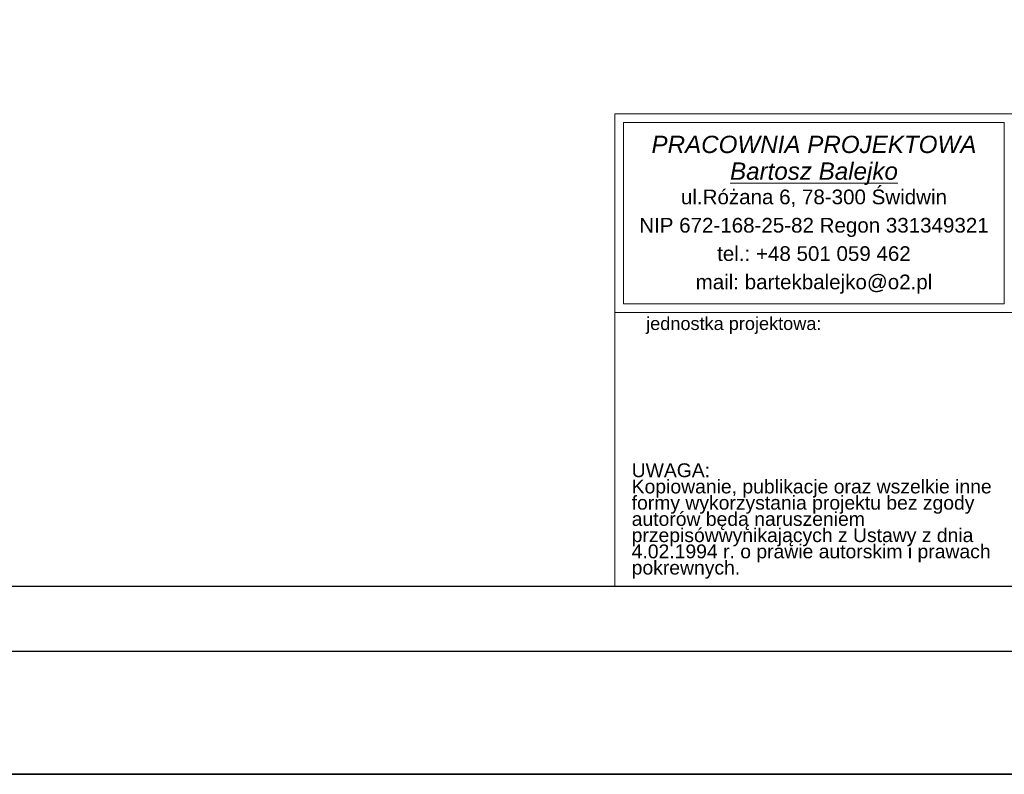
# Model space of a CAD drawing. Header units: metres. Extents: x 5550977 to 5551430, y 5960597 to 5960782.
# Tile 9 of 17: x 5551296 to 5551356, y 5960597 to 5960643. Entities that reach past the tile are written whole.
import ezdxf

# ---------------------------------------------------------------- set-up
doc = ezdxf.new("R2010")
doc.units = ezdxf.units.M
doc.header["$MEASUREMENT"] = 0
doc.layers.add('$ IE Tabela', color=7, linetype='CONTINUOUS')
doc.layers.add('$ MP tabelki', color=7, linetype='CONTINUOUS')
for name, color, linetype, lineweight in [('$ IE_Instalacje_Elektryczne', 1, 'CONTINUOUS', 30), ('ARCH TABELA_Nr_Pióra__21', 8, 'CONTINUOUS', 13), ('ARCH TABELA_Nr_Pióra__7', 8, 'CONTINUOUS', 13)]:
    doc.layers.add(name, color=color, linetype=linetype, lineweight=lineweight)
doc.styles.add('GENERATED_STYLE_7', font='arial.ttf')
doc.styles.add('GENERATED_STYLE_9', font='ariali.ttf')

# ---------------------------------------------------------------- blocks, each defined once
blk = doc.blocks.new('a3eee')
at = {"layer": '$ IE Tabela', "color": 7, "lineweight": 30}
for p, q in [((19890.8, 1286.8), (23840.8, 1286.8)), ((19730.8, 1206.8), (23930.8, 1206.8))]:
    blk.add_line(p, q, dxfattribs=at)

msp = doc.modelspace()

# ---------------------------------------------------------------- linework, layer by layer
at = {"layer": '$ IE_Instalacje_Elektryczne', "color": 1, "lineweight": 35}
msp.add_lwpolyline([(5550976.587, 5960764.192), (5551430.049, 5960764.192), (5551430.049, 5960596.763), (5550976.587, 5960596.763)], close=True, dxfattribs=at)
at = {"layer": 'ARCH TABELA_Nr_Pióra__21', "color": 7}
for p, q in [((5551332.532, 5960637.397), (5551420.032, 5960637.397)), ((5551332.532, 5960608.341), (5551332.532, 5960637.397)), ((5551332.532, 5960625.163), (5551332.532, 5960637.397)), ((5551332.532, 5960637.397), (5551357, 5960637.397)), ((5551333.064, 5960636.865), (5551356.468, 5960636.865)), ((5551333.064, 5960625.695), (5551333.064, 5960636.865)), ((5551356.468, 5960625.695), (5551356.468, 5960636.865)), ((5551333.064, 5960625.695), (5551356.468, 5960625.695)), ((5551332.532, 5960625.163), (5551357, 5960625.163)), ((5551332.532, 5960608.341), (5551357, 5960608.341))]:
    msp.add_line(p, q, dxfattribs=at)

# ---------------------------------------------------------------- block references
at = {"layer": '$ MP tabelki', "xscale": 0.05000000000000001, "yscale": 0.05000000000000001, "zscale": 0.05000000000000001}
msp.add_blockref('a3eee', (5550227.994, 5960544.001), dxfattribs=at)

# ---------------------------------------------------------------- texts
at = {"layer": 'ARCH TABELA_Nr_Pióra__7', "color": 7, "insert": (5551344.766, 5960636.041), "char_height": 1.06383, "attachment_point": 2, "line_spacing_factor": 0.926719, "style": 'GENERATED_STYLE_9'}
msp.add_mtext('{PRACOWNIA PROJEKTOWA\\P\\LBartosz Balejko}', dxfattribs=at)
at = {"layer": 'ARCH TABELA_Nr_Pióra__7', "color": 7, "style": 'GENERATED_STYLE_7'}
for s, insert, char_height, width, attachment_point, line_spacing_factor in [('{ul.Różana 6, 78-300 Świdwin\\PNIP 672-168-25-82 Regon 331349321\\Ptel.: +48 501 059 462\\Pmail: bartekbalejko@o2.pl}', (5551344.766, 5960632.731), 0.90426, 39.87223, 2, 1.156383), ('{UWAGA:\\PKopiowanie, publikacje oraz wszelkie inne formy wykorzystania projektu bez zgody autorów będą naruszeniem przepisówwynikających z Ustawy z dnia 4.02.1994 r. o prawie autorskim i prawach pokrewnych.}', (5551333.558, 5960615.89), 0.851064, 22.41704, 1, 0.703415)]:
    msp.add_mtext(s, dxfattribs=dict(at, insert=insert, char_height=char_height, width=width, attachment_point=attachment_point, line_spacing_factor=line_spacing_factor))
at = {"layer": 'ARCH TABELA_Nr_Pióra__7', "color": 7, "insert": (5551334.447, 5960624.89), "char_height": 0.7979, "attachment_point": 1, "style": 'GENERATED_STYLE_7'}
msp.add_mtext('{jednostka projektowa:}', dxfattribs=at)

doc.saveas('drawing.dxf')
